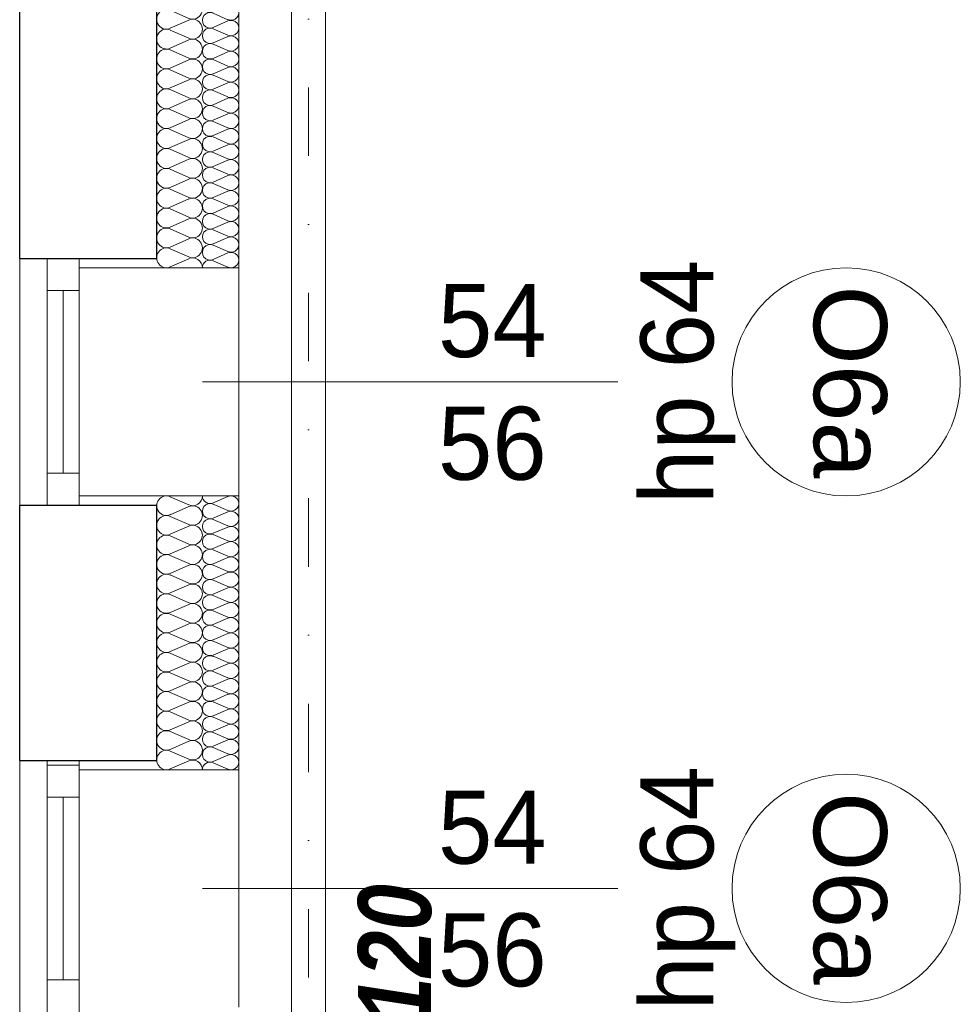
# Model space of a CAD drawing. Extents: x -613240 to -325500, y -25863 to 152403.
# Tile 249 of 254: x -414995 to -412935, y 137629 to 139786. Entities that reach past the tile are written whole.
import ezdxf

# ---------------------------------------------------------------- set-up
doc = ezdxf.new("R2010")
doc.units = 0
doc.header["$MEASUREMENT"] = 0
doc.linetypes.add('Dot & Dashed', pattern=[450, 150, -150, 0, -150])
doc.linetypes.add('Przerywana', pattern=[320, 160, -160])
doc.layers.add('Arch ocieplenie', color=7, linetype='Continuous')
doc.layers.add('Inwent Izolacje', color=7, linetype='Continuous')
for name, color, linetype, lineweight, true_color in [('Arch ocieplenie_Nr_Pióra__44', 7, 'Continuous', 13, 0x029e21), ('Arch opisy okien_Nr_Pióra__9', 7, 'Continuous', 13, 0x3dad99), ('Arch opisy_Nr_Pióra__9', 7, 'Continuous', 13, 0x3dad99), ('Arch wykończenie_Nr_Pióra__3', 7, 'Continuous', 18, 0xff6600), ('Inwent Izolacje_Nr_Pióra__44', 7, 'Continuous', 13, 0x029e21), ('INWENT KONST. DREWNIANA_Nr_Pióra__2', 7, 'Continuous', 13, 0x7f7f7f)]:
    doc.layers.add(name, color=color, linetype=linetype, lineweight=lineweight, true_color=true_color)
for name, color, linetype, lineweight in [('INWENT DACH_Nr_Pióra__21', 7, 'Continuous', 9), ('INWENT KONST. DREWNIANA_Nr_Pióra__21', 7, 'Continuous', 9), ('INWENT WYMIARY_Nr_Pióra__21', 7, 'Continuous', 9), ('INWENT. OKNA_Nr_Pióra__21', 7, 'Continuous', 9), ('INWENT. OKNA_Nr_Pióra__5', 7, 'Continuous', 13), ('INWENT.ŚCIANY_Nr_Pióra__1', 7, 'Continuous', 25), ('INWENT.ŚCIANY_Nr_Pióra__21', 7, 'Continuous', 9)]:
    doc.layers.add(name, color=color, linetype=linetype, lineweight=lineweight)
doc.styles.add('GENERATED_STYLE_1', font='txt')
doc.styles.add('GENERATED_STYLE_10', font='arial.ttf')
doc.styles.add('GENERATED_STYLE_5', font='txt')

# ---------------------------------------------------------------- blocks, each defined once
blk = doc.blocks.new('Izolacja cieplna 14_241', base_point=(-414594.9, 139852.6))
at = {"layer": 'Arch ocieplenie_Nr_Pióra__44', "linetype": 'Continuous'}
for p, q in [((-414538.8, 139851.2), (-414571.1, 139837.1)), ((-414571.1, 139834.2), (-414538.8, 139820.1)), ((-414538.8, 139817.3), (-414571.1, 139803.2)), ((-414571.1, 139800.3), (-414538.8, 139786.2)), ((-414538.8, 139783.4), (-414571.1, 139769.3)), ((-414571.1, 139766.4), (-414538.8, 139752.4)), ((-414538.8, 139749.5), (-414571.1, 139735.4)), ((-414571.1, 139732.6), (-414538.8, 139718.5)), ((-414538.8, 139715.6), (-414571.1, 139701.5)), ((-414571.1, 139698.7), (-414538.8, 139684.6)), ((-414538.8, 139681.7), (-414571.1, 139667.6)), ((-414571.1, 139664.8), (-414538.8, 139650.7)), ((-414538.8, 139647.8), (-414571.1, 139633.7)), ((-414571.1, 139630.9), (-414538.8, 139616.8)), ((-414538.8, 139613.9), (-414571.1, 139599.8)), ((-414571.1, 139597), (-414538.8, 139582.9)), ((-414538.8, 139580.1), (-414571.1, 139566)), ((-414571.1, 139563.1), (-414538.8, 139549)), ((-414538.8, 139546.2), (-414571.1, 139532.1)), ((-414571.1, 139529.2), (-414538.8, 139515.1)), ((-414538.8, 139512.3), (-414571.1, 139498.2)), ((-414571.1, 139495.3), (-414538.8, 139481.2)), ((-414538.8, 139478.4), (-414571.1, 139464.3)), ((-414571.1, 139461.4), (-414538.8, 139447.4)), ((-414538.8, 139444.5), (-414571.1, 139430.4)), ((-414571.1, 139427.6), (-414538.8, 139413.5)), ((-414538.8, 139410.6), (-414571.1, 139396.5)), ((-414571.1, 139393.7), (-414538.8, 139379.6)), ((-414538.8, 139376.7), (-414571.1, 139362.6)), ((-414571.1, 139359.8), (-414538.8, 139345.7)), ((-414538.8, 139342.8), (-414571.1, 139328.7)), ((-414571.1, 139325.9), (-414538.8, 139311.8)), ((-414538.8, 139308.9), (-414571.1, 139294.8)), ((-414571.1, 139292), (-414538.8, 139277.9)), ((-414538.8, 139275.1), (-414571.1, 139261)), ((-414571.1, 139258.1), (-414538.8, 139244))]:
    blk.add_line(p, q, dxfattribs=at)
for centre, start_param, end_param in [((-414577.9, 139852.6), 3.141593, 5.125182), ((-414532, 139835.6), 4.299595, 8.266775), ((-414577.9, 139818.7), 1.158004, 5.125183), ((-414532, 139801.8), 4.299595, 8.266775), ((-414577.9, 139784.8), 1.158004, 5.125183), ((-414577.9, 139750.9), 1.158004, 5.125183), ((-414532, 139767.9), 4.299595, 8.266775), ((-414532, 139734), 4.299595, 8.266775), ((-414577.9, 139717), 1.158004, 5.125183), ((-414577.9, 139683.1), 1.158004, 5.125183), ((-414532, 139700.1), 4.299595, 8.266775), ((-414532, 139666.2), 4.299595, 8.266775), ((-414577.9, 139649.3), 1.158004, 5.125183), ((-414532, 139632.3), 4.299595, 8.266775), ((-414577.9, 139615.4), 1.158004, 5.125183), ((-414532, 139598.4), 4.299595, 8.266775), ((-414577.9, 139581.5), 1.158004, 5.125183), ((-414532, 139564.5), 4.299595, 8.266775), ((-414577.9, 139547.6), 1.158004, 5.125183), ((-414577.9, 139513.7), 1.158004, 5.125183), ((-414532, 139530.6), 4.299595, 8.266775), ((-414532, 139496.8), 4.299595, 8.266775), ((-414577.9, 139479.8), 1.158004, 5.125183), ((-414577.9, 139445.9), 1.158004, 5.125183), ((-414532, 139462.9), 4.299595, 8.266775), ((-414532, 139429), 4.299595, 8.266775), ((-414577.9, 139412), 1.158004, 5.125183), ((-414532, 139395.1), 4.299595, 8.266775), ((-414577.9, 139378.1), 1.158004, 5.125183), ((-414532, 139361.2), 4.299595, 8.266775), ((-414577.9, 139344.3), 1.158004, 5.125183), ((-414532, 139327.3), 4.299595, 8.266775), ((-414577.9, 139310.4), 1.158004, 5.125183), ((-414577.9, 139276.5), 1.158004, 5.125183), ((-414532, 139293.4), 4.299595, 8.266775), ((-414532, 139259.5), 4.299595, 8.266775), ((-414577.9, 139242.6), 1.158004, 3.141593)]:
    blk.add_ellipse(centre, major_axis=(17, 0), ratio=0.99589, start_param=start_param, end_param=end_param, dxfattribs=at)
blk = doc.blocks.new('Izolacja cieplna 14_242', base_point=(-414594.9, 138742.6))
at = {"layer": 'Arch ocieplenie_Nr_Pióra__44', "linetype": 'Continuous'}
for p, q in [((-414538.8, 138741.2), (-414571.1, 138727.3)), ((-414571.1, 138724.5), (-414538.8, 138710.7)), ((-414538.8, 138707.9), (-414571.1, 138694)), ((-414571.1, 138691.2), (-414538.8, 138677.3)), ((-414538.8, 138674.5), (-414571.1, 138660.7)), ((-414571.1, 138657.9), (-414538.8, 138644)), ((-414538.8, 138641.2), (-414571.1, 138627.3)), ((-414571.1, 138624.5), (-414538.8, 138610.7)), ((-414538.8, 138607.9), (-414571.1, 138594)), ((-414571.1, 138591.2), (-414538.8, 138577.3)), ((-414538.8, 138574.5), (-414571.1, 138560.7)), ((-414571.1, 138557.9), (-414538.8, 138544)), ((-414538.8, 138541.2), (-414571.1, 138527.3)), ((-414571.1, 138524.5), (-414538.8, 138510.7)), ((-414538.8, 138507.9), (-414571.1, 138494)), ((-414571.1, 138491.2), (-414538.8, 138477.3)), ((-414538.8, 138474.5), (-414571.1, 138460.7)), ((-414571.1, 138457.9), (-414538.8, 138444)), ((-414538.8, 138441.2), (-414571.1, 138427.3)), ((-414571.1, 138424.5), (-414538.8, 138410.7)), ((-414538.8, 138407.9), (-414571.1, 138394)), ((-414571.1, 138391.2), (-414538.8, 138377.3)), ((-414538.8, 138374.5), (-414571.1, 138360.7)), ((-414571.1, 138357.9), (-414538.8, 138344)), ((-414538.8, 138341.2), (-414571.1, 138327.3)), ((-414571.1, 138324.5), (-414538.8, 138310.7)), ((-414538.8, 138307.9), (-414571.1, 138294)), ((-414571.1, 138291.2), (-414538.8, 138277.3)), ((-414538.8, 138274.5), (-414571.1, 138260.7)), ((-414571.1, 138257.9), (-414538.8, 138244)), ((-414538.8, 138241.2), (-414571.1, 138227.3)), ((-414571.1, 138224.5), (-414538.8, 138210.7)), ((-414538.8, 138207.9), (-414571.1, 138194)), ((-414571.1, 138191.2), (-414538.8, 138177.3)), ((-414538.8, 138174.5), (-414571.1, 138160.7)), ((-414571.1, 138157.9), (-414538.8, 138144))]:
    blk.add_line(p, q, dxfattribs=at)
for centre, start_param, end_param in [((-414577.9, 138742.6), 3.141593, 5.125182), ((-414532, 138725.9), 4.299595, 8.266775), ((-414577.9, 138709.3), 1.158004, 5.125183), ((-414532, 138692.6), 4.299595, 8.266775), ((-414577.9, 138675.9), 1.158004, 5.125183), ((-414532, 138659.3), 4.299595, 8.266775), ((-414577.9, 138642.6), 1.158004, 5.125183), ((-414532, 138625.9), 4.299595, 8.266775), ((-414577.9, 138609.3), 1.158004, 5.125183), ((-414532, 138592.6), 4.299595, 8.266775), ((-414577.9, 138575.9), 1.158004, 5.125183), ((-414577.9, 138542.6), 1.158004, 5.125183), ((-414532, 138559.3), 4.299595, 8.266775), ((-414532, 138525.9), 4.299595, 8.266775), ((-414577.9, 138509.3), 1.158004, 5.125183), ((-414577.9, 138475.9), 1.158004, 5.125183), ((-414532, 138492.6), 4.299595, 8.266775), ((-414532, 138459.3), 4.299595, 8.266775), ((-414577.9, 138442.6), 1.158004, 5.125183), ((-414532, 138425.9), 4.299595, 8.266775), ((-414577.9, 138409.3), 1.158004, 5.125183), ((-414532, 138392.6), 4.299595, 8.266775), ((-414577.9, 138375.9), 1.158004, 5.125183), ((-414532, 138359.3), 4.299595, 8.266775), ((-414577.9, 138342.6), 1.158004, 5.125183), ((-414532, 138325.9), 4.299595, 8.266775), ((-414577.9, 138309.3), 1.158004, 5.125183), ((-414532, 138292.6), 4.299595, 8.266775), ((-414577.9, 138275.9), 1.158004, 5.125183), ((-414532, 138259.3), 4.299595, 8.266775), ((-414577.9, 138242.6), 1.158004, 5.125183), ((-414532, 138225.9), 4.299595, 8.266775), ((-414577.9, 138209.3), 1.158004, 5.125183), ((-414577.9, 138175.9), 1.158004, 5.125183), ((-414532, 138192.6), 4.299595, 8.266775), ((-414532, 138159.3), 4.299595, 8.266775), ((-414577.9, 138142.6), 1.158004, 3.141593)]:
    blk.add_ellipse(centre, major_axis=(17, 0), ratio=0.979564, start_param=start_param, end_param=end_param, dxfattribs=at)
blk = doc.blocks.new('Izolacja cieplna 14_369', base_point=(-414594.9, 138142.6))
at = {"layer": 'Inwent Izolacje_Nr_Pióra__44', "linetype": 'Continuous'}
for p, q in [((-414624.7, 138723), (-414665.1, 138740.8)), ((-414665.1, 138701.5), (-414624.7, 138719.4)), ((-414624.7, 138680.1), (-414665.1, 138697.9)), ((-414665.1, 138658.7), (-414624.7, 138676.5)), ((-414624.7, 138637.2), (-414665.1, 138655.1)), ((-414665.1, 138615.8), (-414624.7, 138633.6)), ((-414624.7, 138594.4), (-414665.1, 138612.2)), ((-414665.1, 138573), (-414624.7, 138590.8)), ((-414624.7, 138551.5), (-414665.1, 138569.4)), ((-414665.1, 138530.1), (-414624.7, 138547.9)), ((-414624.7, 138508.7), (-414665.1, 138526.5)), ((-414665.1, 138487.2), (-414624.7, 138505.1)), ((-414624.7, 138465.8), (-414665.1, 138483.6)), ((-414665.1, 138444.4), (-414624.7, 138462.2)), ((-414624.7, 138423), (-414665.1, 138440.8)), ((-414665.1, 138401.5), (-414624.7, 138419.4)), ((-414624.7, 138380.1), (-414665.1, 138397.9)), ((-414665.1, 138358.7), (-414624.7, 138376.5)), ((-414624.7, 138337.2), (-414665.1, 138355.1)), ((-414665.1, 138315.8), (-414624.7, 138333.6)), ((-414624.7, 138294.4), (-414665.1, 138312.2)), ((-414665.1, 138273), (-414624.7, 138290.8)), ((-414624.7, 138251.5), (-414665.1, 138269.4)), ((-414665.1, 138230.1), (-414624.7, 138247.9)), ((-414624.7, 138208.7), (-414665.1, 138226.5)), ((-414665.1, 138187.2), (-414624.7, 138205.1)), ((-414624.7, 138165.8), (-414665.1, 138183.6)), ((-414665.1, 138144.4), (-414624.7, 138162.2))]:
    blk.add_line(p, q, dxfattribs=at)
for centre, start_param, end_param in [((-414673.7, 138721.2), 5.870392, 9.837571), ((-414616.2, 138742.6), 2.7288, 4.712389), ((-414616.2, 138699.7), 2.7288, 6.695979), ((-414673.7, 138678.3), 5.870392, 9.837571), ((-414616.2, 138656.9), 2.7288, 6.695979), ((-414673.7, 138635.4), 5.870392, 9.837571), ((-414616.2, 138614), 2.7288, 6.695979), ((-414673.7, 138592.6), 5.870392, 9.837571), ((-414616.2, 138571.2), 2.7288, 6.695979), ((-414673.7, 138549.7), 5.870392, 9.837571), ((-414616.2, 138528.3), 2.7288, 6.695979), ((-414673.7, 138506.9), 5.870392, 9.837571), ((-414616.2, 138485.4), 2.7288, 6.695979), ((-414673.7, 138464), 5.870392, 9.837571), ((-414616.2, 138442.6), 2.7288, 6.695979), ((-414673.7, 138421.2), 5.870392, 9.837571), ((-414616.2, 138399.7), 2.7288, 6.695979), ((-414673.7, 138378.3), 5.870392, 9.837571), ((-414616.2, 138356.9), 2.7288, 6.695979), ((-414673.7, 138335.4), 5.870392, 9.837571), ((-414616.2, 138314), 2.7288, 6.695979), ((-414673.7, 138292.6), 5.870392, 9.837571), ((-414616.2, 138271.2), 2.7288, 6.695979), ((-414673.7, 138249.7), 5.870392, 9.837571), ((-414616.2, 138228.3), 2.7288, 6.695979), ((-414673.7, 138206.9), 5.870392, 9.837571), ((-414616.2, 138185.4), 2.7288, 6.695979), ((-414673.7, 138164), 5.870392, 9.837571), ((-414616.2, 138142.6), 4.712389, 6.695979)]:
    blk.add_ellipse(centre, major_axis=(0, 21.4), ratio=0.992498, start_param=start_param, end_param=end_param, dxfattribs=at)
blk = doc.blocks.new('Izolacja cieplna 14_370', base_point=(-414594.9, 139242.6))
at = {"layer": 'Inwent Izolacje_Nr_Pióra__44', "linetype": 'Continuous'}
for p, q in [((-414624.7, 139832.6), (-414665.1, 139850.8)), ((-414665.1, 139810.9), (-414624.7, 139829)), ((-414624.7, 139789.1), (-414665.1, 139807.2)), ((-414665.1, 139767.3), (-414624.7, 139785.4)), ((-414624.7, 139745.5), (-414665.1, 139763.6)), ((-414665.1, 139723.7), (-414624.7, 139741.8)), ((-414624.7, 139701.9), (-414665.1, 139720)), ((-414665.1, 139680.1), (-414624.7, 139698.3)), ((-414624.7, 139658.4), (-414665.1, 139676.5)), ((-414665.1, 139636.6), (-414624.7, 139654.7)), ((-414624.7, 139614.8), (-414665.1, 139632.9)), ((-414665.1, 139593), (-414624.7, 139611.1)), ((-414624.7, 139571.2), (-414665.1, 139589.3)), ((-414665.1, 139549.4), (-414624.7, 139567.5)), ((-414624.7, 139527.6), (-414665.1, 139545.8)), ((-414665.1, 139505.9), (-414624.7, 139524)), ((-414624.7, 139484.1), (-414665.1, 139502.2)), ((-414665.1, 139462.3), (-414624.7, 139480.4)), ((-414624.7, 139440.5), (-414665.1, 139458.6)), ((-414665.1, 139418.7), (-414624.7, 139436.8)), ((-414624.7, 139396.9), (-414665.1, 139415)), ((-414665.1, 139375.1), (-414624.7, 139393.3)), ((-414624.7, 139353.4), (-414665.1, 139371.5)), ((-414665.1, 139331.6), (-414624.7, 139349.7)), ((-414624.7, 139309.8), (-414665.1, 139327.9)), ((-414665.1, 139288), (-414624.7, 139306.1)), ((-414624.7, 139266.2), (-414665.1, 139284.3)), ((-414665.1, 139244.4), (-414624.7, 139262.5))]:
    blk.add_line(p, q, dxfattribs=at)
for centre, start_param, end_param in [((-414673.7, 139830.8), 5.870392, 9.837571), ((-414616.2, 139852.6), 2.7288, 4.712389), ((-414616.2, 139809), 2.7288, 6.695979), ((-414673.7, 139787.2), 5.870392, 9.837571), ((-414616.2, 139765.4), 2.7288, 6.695979), ((-414673.7, 139743.7), 5.870392, 9.837571), ((-414616.2, 139721.9), 2.7288, 6.695979), ((-414673.7, 139700.1), 5.870392, 9.837571), ((-414616.2, 139678.3), 2.7288, 6.695979), ((-414673.7, 139656.5), 5.870392, 9.837571), ((-414616.2, 139634.7), 2.7288, 6.695979), ((-414673.7, 139612.9), 5.870392, 9.837571), ((-414616.2, 139591.2), 2.7288, 6.695979), ((-414673.7, 139569.4), 5.870392, 9.837571), ((-414616.2, 139547.6), 2.7288, 6.695979), ((-414673.7, 139525.8), 5.870392, 9.837571), ((-414616.2, 139504), 2.7288, 6.695979), ((-414673.7, 139482.2), 5.870392, 9.837571), ((-414616.2, 139460.4), 2.7288, 6.695979), ((-414673.7, 139438.7), 5.870392, 9.837571), ((-414616.2, 139416.9), 2.7288, 6.695979), ((-414673.7, 139395.1), 5.870392, 9.837571), ((-414616.2, 139373.3), 2.7288, 6.695979), ((-414673.7, 139351.5), 5.870392, 9.837571), ((-414616.2, 139329.7), 2.7288, 6.695979), ((-414673.7, 139307.9), 5.870392, 9.837571), ((-414616.2, 139286.2), 2.7288, 6.695979), ((-414673.7, 139264.4), 5.870392, 9.837571), ((-414616.2, 139242.6), 4.712389, 6.695979)]:
    blk.add_ellipse(centre, major_axis=(0, 21.8), ratio=0.976227, start_param=start_param, end_param=end_param, dxfattribs=at)

msp = doc.modelspace()

# ---------------------------------------------------------------- linework, layer by layer
at = {"layer": 'Arch opisy_Nr_Pióra__9', "linetype": 'Continuous'}
for centre in [(-413184.9, 138992.6), (-413184.9, 137882.6)]:
    msp.add_circle(centre, 250, dxfattribs=at)
at = {"layer": 'Arch wykończenie_Nr_Pióra__3', "linetype": 'Continuous'}
for p, q in [((-414514.9, 139852.6), (-414514.9, 139242.6)), ((-414514.9, 139242.6), (-414864.9, 139242.6)), ((-414514.9, 138742.6), (-414864.9, 138742.6)), ((-414514.9, 138742.6), (-414514.9, 138142.6)), ((-414514.9, 138142.6), (-414864.9, 138142.6))]:
    msp.add_line(p, q, dxfattribs=at)
at = {"layer": 'INWENT DACH_Nr_Pióra__21', "linetype": 'Przerywana'}
msp.add_line((-414324.9, 143282.6), (-414324.9, 135052.6), dxfattribs=at)
at = {"layer": 'INWENT KONST. DREWNIANA_Nr_Pióra__2', "linetype": 'Continuous'}
for p, q in [((-414399.9, 134952.6), (-414399.9, 140852.6)), ((-414324.9, 134952.6), (-414324.9, 140852.6))]:
    msp.add_line(p, q, dxfattribs=at)
at = {"layer": 'INWENT KONST. DREWNIANA_Nr_Pióra__21', "linetype": 'Dot & Dashed'}
msp.add_line((-414362.4, 130485.7), (-414362.4, 140852.6), dxfattribs=at)
at = {"layer": 'INWENT. OKNA_Nr_Pióra__5', "linetype": 'Continuous'}
for p, q in [((-414934.9, 139262.6), (-414934.9, 138722.6)), ((-414864.9, 139262.6), (-414934.9, 139262.6)), ((-414864.9, 139262.6), (-414864.9, 138722.6)), ((-414864.9, 139192.6), (-414934.9, 139192.6)), ((-414899.9, 139192.6), (-414899.9, 138792.6)), ((-414594.9, 138992.6), (-413684.9, 138992.6)), ((-414864.9, 138792.6), (-414934.9, 138792.6)), ((-414864.9, 138722.6), (-414934.9, 138722.6)), ((-414934.9, 138162.6), (-414934.9, 137602.6)), ((-414864.9, 138152.6), (-414934.9, 138152.6)), ((-414864.9, 138162.6), (-414864.9, 137602.6)), ((-414864.9, 138082.6), (-414934.9, 138082.6)), ((-414899.9, 138082.6), (-414899.9, 137682.6)), ((-414594.9, 137882.6), (-413684.9, 137882.6)), ((-414864.9, 137682.6), (-414934.9, 137682.6))]:
    msp.add_line(p, q, dxfattribs=at)
at = {"layer": 'INWENT.ŚCIANY_Nr_Pióra__1', "linetype": 'Continuous'}
for p, q in [((-414994.9, 139262.6), (-414994.9, 139832.6)), ((-414694.9, 139262.6), (-414694.9, 139832.6)), ((-414994.9, 139262.6), (-414694.9, 139262.6)), ((-414994.9, 138722.6), (-414694.9, 138722.6)), ((-414994.9, 138162.6), (-414994.9, 138722.6)), ((-414694.9, 138162.6), (-414694.9, 138722.6)), ((-414994.9, 138162.6), (-414694.9, 138162.6))]:
    msp.add_line(p, q, dxfattribs=at)
at = {"layer": 'INWENT.ŚCIANY_Nr_Pióra__21', "linetype": 'Continuous'}
for p, q in [((-414994.9, 138722.6), (-414994.9, 139262.6)), ((-414514.9, 138742.6), (-414514.9, 139242.6)), ((-414994.9, 137602.6), (-414994.9, 138162.6)), ((-414514.9, 137622.6), (-414514.9, 138142.6))]:
    msp.add_line(p, q, dxfattribs=at)

# ---------------------------------------------------------------- block references
at = {"layer": 'Arch ocieplenie', "color": 104, "linetype": 'Continuous', "lineweight": 13, "true_color": 0x029e21}
for name, p in [('Izolacja cieplna 14_241', (-414594.9, 139852.6)), ('Izolacja cieplna 14_242', (-414594.9, 138742.6))]:
    msp.add_blockref(name, p, dxfattribs=at)
at = {"layer": 'Inwent Izolacje', "color": 104, "linetype": 'Continuous', "lineweight": 13, "true_color": 0x029e21}
for name, p in [('Izolacja cieplna 14_370', (-414594.9, 139242.6)), ('Izolacja cieplna 14_369', (-414594.9, 138142.6))]:
    msp.add_blockref(name, p, dxfattribs=at)

# ---------------------------------------------------------------- texts
at = {"layer": 'Arch opisy okien_Nr_Pióra__9', "linetype": 'Continuous', "char_height": 160, "attachment_point": 2, "rotation": 270, "style": 'GENERATED_STYLE_10'}
for insert in [(-413095.8, 138992.6), (-413095.8, 137882.6)]:
    msp.add_mtext('{O6a}', dxfattribs=dict(at, insert=insert))
at = {"layer": 'INWENT WYMIARY_Nr_Pióra__21', "linetype": 'Continuous', "insert": (-414091.8, 136736), "char_height": 160, "attachment_point": 8, "rotation": 90, "style": 'GENERATED_STYLE_1'}
msp.add_mtext('\\A1;{\\fArial Narrow Zachodni|b0|i1|c0|p34;ŚCIANA W KLASIE \\fArial Narrow Zachodni|b1|i1|c0|p34;REI 120}', dxfattribs=at)
at = {"layer": 'INWENT. OKNA_Nr_Pióra__21', "linetype": 'Continuous', "char_height": 160, "attachment_point": 2, "rotation": 90, "style": 'GENERATED_STYLE_5'}
for insert in [(-413635.6, 138992.6), (-413635.6, 137882.6)]:
    msp.add_mtext('{hp 64}', dxfattribs=dict(at, insert=insert))
at = {"layer": 'INWENT. OKNA_Nr_Pióra__21', "linetype": 'Continuous', "char_height": 160, "width": 709.227, "attachment_point": 2, "line_spacing_factor": 1.007581, "style": 'GENERATED_STYLE_5'}
for insert in [(-413959.9, 139206.8), (-413959.9, 138096.8)]:
    msp.add_mtext('{54\\P56}', dxfattribs=dict(at, insert=insert))

doc.saveas('drawing.dxf')
